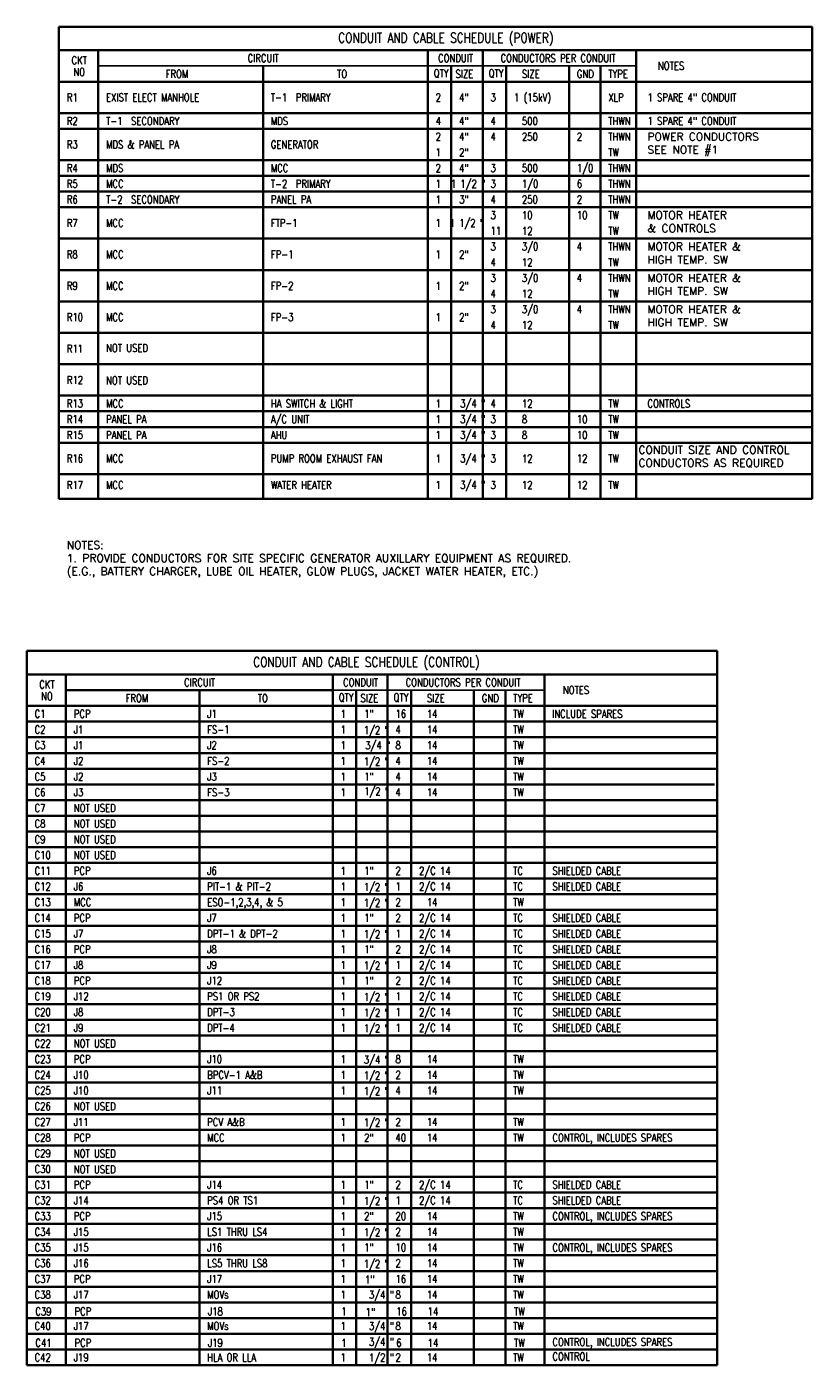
# Model space of a CAD drawing. Extents: x 2.7 to 38.4, y 17.5 to 38.9.
# Tile 2 of 2: x 25.9 to 38.4, y 17.5 to 38.9. Entities that reach past the tile are written whole.
import ezdxf
from ezdxf.enums import TextEntityAlignment as Align

# ---------------------------------------------------------------- set-up
doc = ezdxf.new("R2010")
doc.units = 0
doc.header["$MEASUREMENT"] = 0
doc.layers.add('E-Anno-Text', color=53, linetype='Continuous', lineweight=25)
doc.layers.add('E-Detl-Grph', color=33, linetype='Continuous', lineweight=35)
doc.styles.add('NOTES', font='romans.shx')

msp = doc.modelspace()

# ---------------------------------------------------------------- linework, layer by layer
at = {"layer": 'E-Anno-Text'}
for p, q in [((27.049, 38.233), (32.299, 38.233)), ((32.299, 38.233), (33.174, 38.233)), ((33.174, 38.233), (35.619, 38.233)), ((26.424, 32.233), (38.424, 32.233)), ((30.785, 28.291), (31.66, 28.291)), ((31.66, 28.291), (34.16, 28.291))]:
    msp.add_line(p, q, dxfattribs=at)
at = {"layer": 'E-Detl-Grph'}
for p, q in [((38.424, 38.858), (26.424, 38.858)), ((26.424, 38.858), (26.424, 31.34)), ((38.424, 31.34), (38.424, 38.858)), ((26.424, 38.483), (38.424, 38.483)), ((27.049, 38.483), (27.049, 31.34)), ((32.299, 38.483), (32.299, 31.34)), ((33.174, 38.483), (33.174, 31.34)), ((35.619, 31.34), (35.619, 38.483)), ((29.674, 38.233), (29.674, 31.34)), ((32.674, 38.233), (32.674, 31.34)), ((33.549, 38.233), (33.549, 31.34)), ((34.549, 38.233), (34.549, 31.34)), ((35.049, 38.233), (35.049, 31.34)), ((26.424, 37.983), (38.424, 37.983)), ((26.424, 37.483), (38.424, 37.483)), ((26.424, 37.233), (38.424, 37.233)), ((26.424, 36.733), (38.424, 36.733)), ((26.424, 36.483), (38.382, 36.483)), ((26.424, 36.233), (38.424, 36.233)), ((26.424, 35.983), (38.424, 35.983)), ((26.424, 35.483), (38.424, 35.483)), ((26.424, 34.983), (38.424, 34.983)), ((26.424, 34.483), (38.424, 34.483)), ((26.424, 33.983), (38.424, 33.983)), ((26.424, 33.483), (38.424, 33.483)), ((26.424, 32.983), (38.424, 32.983)), ((26.424, 32.733), (38.424, 32.733)), ((26.424, 32.483), (38.424, 32.483)), ((26.424, 32.233), (38.424, 32.233)), ((26.424, 31.733), (38.424, 31.733)), ((26.424, 31.34), (38.424, 31.34)), ((36.91, 28.916), (25.91, 28.916)), ((25.91, 28.916), (25.91, 17.541)), ((36.91, 17.541), (36.91, 28.916)), ((25.91, 28.541), (36.91, 28.541)), ((26.535, 28.541), (26.535, 17.541)), ((30.785, 28.541), (30.785, 17.541)), ((31.66, 28.541), (31.66, 17.541)), ((34.16, 17.541), (34.16, 28.541)), ((26.535, 28.291), (30.785, 28.291)), ((28.66, 28.291), (28.66, 17.541)), ((31.16, 28.291), (31.16, 17.541)), ((32.035, 28.291), (32.035, 17.541)), ((33.035, 28.291), (33.035, 17.541)), ((33.535, 28.291), (33.535, 17.541)), ((25.91, 28.041), (36.91, 28.041)), ((25.91, 27.791), (36.91, 27.791)), ((25.91, 27.541), (36.91, 27.541)), ((25.91, 27.291), (36.91, 27.291)), ((25.91, 27.041), (36.91, 27.041)), ((25.91, 26.791), (36.868, 26.791)), ((25.91, 26.541), (36.91, 26.541)), ((25.91, 26.291), (36.91, 26.291)), ((25.91, 26.041), (36.91, 26.041)), ((25.91, 25.791), (36.91, 25.791)), ((25.91, 25.541), (36.91, 25.541)), ((25.91, 25.291), (36.91, 25.291)), ((25.91, 25.041), (36.91, 25.041)), ((25.91, 24.791), (36.91, 24.791)), ((25.91, 24.541), (36.91, 24.541)), ((25.91, 24.291), (36.91, 24.291)), ((25.91, 24.041), (36.91, 24.041)), ((25.91, 23.791), (36.91, 23.791)), ((25.91, 23.541), (36.91, 23.541)), ((25.91, 23.291), (36.91, 23.291)), ((25.91, 23.041), (36.91, 23.041)), ((25.91, 22.791), (36.91, 22.791)), ((25.91, 22.541), (36.91, 22.541)), ((25.91, 22.291), (36.91, 22.291)), ((25.91, 22.041), (36.91, 22.041)), ((25.91, 21.791), (36.91, 21.791)), ((25.91, 21.541), (36.91, 21.541)), ((25.91, 21.291), (36.91, 21.291)), ((25.91, 21.041), (36.91, 21.041)), ((25.91, 20.791), (36.91, 20.791)), ((25.91, 20.541), (36.91, 20.541)), ((25.91, 20.291), (36.91, 20.291)), ((25.91, 20.041), (36.91, 20.041)), ((25.91, 19.791), (36.91, 19.791)), ((25.91, 19.541), (36.91, 19.541)), ((25.91, 19.291), (36.91, 19.291)), ((25.91, 19.041), (36.91, 19.041)), ((25.91, 18.791), (36.91, 18.791)), ((25.91, 18.541), (36.91, 18.541)), ((25.91, 18.291), (36.91, 18.291)), ((25.91, 18.041), (36.91, 18.041)), ((25.91, 17.791), (36.91, 17.791)), ((25.91, 17.541), (36.91, 17.541))]:
    msp.add_line(p, q, dxfattribs=at)

# ---------------------------------------------------------------- texts
at = {"layer": 'E-Anno-Text', "style": 'NOTES', "width": 0.788967}
for s, height, p in [('CONDUIT AND CABLE SCHEDULE (POWER)', 0.15625, (32.588, 38.682)), ('CKT', 0.125, (26.746, 38.324)), ('CIRCUIT', 0.125, (29.676, 38.357)), ('CONDUIT', 0.125, (32.742, 38.357)), ('CONDUCTORS PER CONDUIT', 0.125, (34.374, 38.357)), ('NO', 0.125, (26.746, 38.137)), ('FROM', 0.125, (28.304, 38.107)), ('TO', 0.125, (30.934, 38.107)), ('QTY', 0.125, (32.512, 38.117)), ('QTY', 0.125, (33.387, 38.117)), ('NOTES', 0.125, (36.175, 38.236)), ('CONDUIT AND CABLE SCHEDULE (CONTROL)', 0.15625, (31.32, 28.74)), ('CKT', 0.125, (26.232, 28.382)), ('CIRCUIT', 0.125, (28.663, 28.415)), ('CONDUIT', 0.125, (31.229, 28.415)), ('CONDUCTORS PER CONDUIT', 0.125, (32.861, 28.415)), ('NOTES', 0.125, (34.661, 28.294)), ('NO', 0.125, (26.232, 28.195)), ('FROM', 0.125, (27.665, 28.165)), ('TO', 0.125, (29.671, 28.165)), ('QTY', 0.125, (30.998, 28.176)), ('QTY', 0.125, (31.873, 28.176))]:
    msp.add_text(s, height=height, dxfattribs=at).set_placement(p, align=Align.MIDDLE_CENTER)
for s, p in [('SIZE', (32.741, 38.107)), ('SIZE', (33.799, 38.107)), ('GND', (34.674, 38.107)), ('TYPE', (35.174, 38.107)), ('R1', (26.549, 37.732)), ('EXIST ELECT MANHOLE', (27.174, 37.732)), ('T-1  PRIMARY', (29.799, 37.732)), ('2', (32.424, 37.732)), ('4"', (32.799, 37.732)), ('3', (33.299, 37.732)), ('1 (15kV)', (33.674, 37.732)), ('XLP', (35.174, 37.732)), ('1 SPARE 4" CONDUIT', (35.799, 37.732)), ('R2', (26.549, 37.357)), ('T-1  SECONDARY', (27.174, 37.357)), ('MDS', (29.799, 37.357)), ('4', (32.424, 37.357)), ('4"', (32.799, 37.357)), ('4', (33.299, 37.357)), ('500', (33.799, 37.357)), ('THWN', (35.174, 37.357)), ('1 SPARE 4" CONDUIT', (35.799, 37.357)), ('2', (32.424, 37.107)), ('4"', (32.799, 37.107)), ('4', (33.299, 37.107)), ('250', (33.799, 37.107)), ('2', (34.674, 37.107)), ('THWN', (35.174, 37.107)), ('R3', (26.549, 36.982)), ('MDS & PANEL PA', (27.174, 36.982)), ('GENERATOR', (29.799, 36.982)), ('1', (32.424, 36.857)), ('2"', (32.799, 36.857)), ('TW', (35.174, 36.857)), ('R4', (26.549, 36.607)), ('MDS', (27.174, 36.607)), ('MCC', (29.799, 36.607)), ('2', (32.424, 36.607)), ('4"', (32.799, 36.607)), ('3', (33.299, 36.607)), ('500', (33.799, 36.607)), ('1/0', (34.674, 36.607)), ('THWN', (35.174, 36.607)), ('R5', (26.549, 36.357)), ('MCC', (27.174, 36.357)), ('T-2  PRIMARY', (29.799, 36.357)), ('1', (32.424, 36.357)), ('1 1/2 "', (32.666, 36.357)), ('3', (33.299, 36.357)), ('1/0', (33.799, 36.357)), ('6', (34.674, 36.357)), ('THWN', (35.174, 36.357)), ('R6', (26.549, 36.107)), ('T-2  SECONDARY', (27.174, 36.107)), ('PANEL PA', (29.799, 36.107)), ('1', (32.424, 36.107)), ('3"', (32.799, 36.107)), ('4', (33.299, 36.107)), ('250', (33.799, 36.107)), ('2', (34.674, 36.107)), ('THWN', (35.174, 36.107)), ('3', (33.299, 35.857)), ('10', (33.799, 35.857)), ('10', (34.674, 35.857)), ('TW', (35.174, 35.857)), ('R7', (26.549, 35.732)), ('MCC', (27.174, 35.732)), ('FTP-1', (29.799, 35.732)), ('1', (32.424, 35.732)), ('1 1/2 "', (32.646, 35.732)), ('11', (33.299, 35.607)), ('12', (33.799, 35.607)), ('TW', (35.174, 35.607)), ('3', (33.299, 35.357)), ('3/0', (33.799, 35.357)), ('4', (34.674, 35.357)), ('THWN', (35.174, 35.357)), ('R8', (26.549, 35.232)), ('MCC', (27.174, 35.232)), ('FP-1', (29.799, 35.232)), ('1', (32.424, 35.232)), ('2"', (32.799, 35.232)), ('4', (33.299, 35.107)), ('12', (33.799, 35.107)), ('TW', (35.174, 35.107)), ('R9', (26.549, 34.732)), ('MCC', (27.174, 34.732)), ('FP-2', (29.799, 34.732)), ('1', (32.424, 34.732)), ('2"', (32.799, 34.732)), ('3', (33.299, 34.857)), ('3/0', (33.799, 34.857)), ('4', (34.674, 34.857)), ('THWN', (35.174, 34.857)), ('4', (33.299, 34.607)), ('12', (33.799, 34.607)), ('TW', (35.174, 34.607)), ('3', (33.299, 34.357)), ('3/0', (33.799, 34.357)), ('4', (34.674, 34.357)), ('THWN', (35.174, 34.357)), ('R10', (26.549, 34.232)), ('MCC', (27.174, 34.232)), ('FP-3', (29.799, 34.232)), ('1', (32.424, 34.232)), ('2"', (32.799, 34.232)), ('4', (33.299, 34.107)), ('12', (33.799, 34.107)), ('TW', (35.174, 34.107)), ('R11', (26.549, 33.732)), ('R12', (26.549, 33.232)), ('R13', (26.549, 32.857)), ('MCC', (27.174, 32.857)), ('HA SWITCH & LIGHT', (29.799, 32.857)), ('1', (32.424, 32.857)), ('   3/4 "', (32.594, 32.857)), ('4', (33.299, 32.857)), ('12', (33.799, 32.857)), ('TW', (35.174, 32.857)), ('CONTROLS', (35.799, 32.857)), ('R14', (26.549, 32.607)), ('PANEL PA', (27.174, 32.607)), ('A/C UNIT', (29.799, 32.607)), ('1', (32.424, 32.607)), ('   3/4 "', (32.594, 32.607)), ('3', (33.299, 32.607)), ('8', (33.799, 32.607)), ('10', (34.674, 32.607)), ('TW', (35.174, 32.607)), ('R15', (26.549, 32.357)), ('PANEL PA', (27.174, 32.357)), ('AHU', (29.799, 32.357)), ('1', (32.424, 32.357)), ('   3/4 "', (32.594, 32.357)), ('3', (33.299, 32.357)), ('8', (33.799, 32.357)), ('10', (34.674, 32.357)), ('TW', (35.174, 32.357)), ('R16', (26.549, 31.982)), ('MCC', (27.174, 31.982)), ('PUMP ROOM EXHAUST FAN', (29.799, 31.982)), ('1', (32.424, 31.982)), ('   3/4 "', (32.594, 31.982)), ('3', (33.299, 31.982)), ('12', (33.799, 31.982)), ('12', (34.674, 31.982)), ('TW', (35.174, 31.982)), ('R17', (26.549, 31.56)), ('MCC', (27.174, 31.56)), ('WATER HEATER', (29.799, 31.56)), ('1', (32.424, 31.56)), ('   3/4 "', (32.594, 31.561)), ('3', (33.299, 31.56)), ('12', (33.799, 31.56)), ('12', (34.674, 31.56)), ('TW', (35.174, 31.56)), ('SIZE', (31.227, 28.165)), ('SIZE', (32.285, 28.165)), ('GND', (33.16, 28.165)), ('TYPE', (33.66, 28.165)), ('C1', (26.035, 27.915)), ('PCP', (26.66, 27.915)), ('J1', (28.785, 27.915)), ('1', (30.91, 27.915)), ('1"', (31.285, 27.915)), ('16', (31.785, 27.915)), ('14', (32.285, 27.915)), ('TW', (33.66, 27.915)), ('INCLUDE SPARES', (34.281, 27.915)), ('C2', (26.035, 27.665)), ('J1', (26.66, 27.665)), ('FS-1', (28.785, 27.665)), ('1', (30.91, 27.665)), ('   1/2 "', (31.059, 27.656)), ('4', (31.785, 27.665)), ('14', (32.285, 27.665)), ('TW', (33.66, 27.665)), ('C3', (26.035, 27.415)), ('J1', (26.66, 27.415)), ('J2', (28.785, 27.415)), ('1', (30.91, 27.415)), ('   3/4 "', (31.081, 27.414)), ('8', (31.785, 27.415)), ('14', (32.285, 27.415)), ('TW', (33.66, 27.415)), ('C4', (26.035, 27.165)), ('J2', (26.66, 27.165)), ('FS-2', (28.785, 27.165)), ('1', (30.91, 27.165)), ('   1/2 "', (31.059, 27.156)), ('4', (31.785, 27.165)), ('14', (32.285, 27.165)), ('TW', (33.66, 27.165)), ('C5', (26.035, 26.915)), ('J2', (26.66, 26.915)), ('J3', (28.785, 26.915)), ('1', (30.91, 26.915)), ('1"', (31.285, 26.915)), ('4', (31.785, 26.915)), ('14', (32.285, 26.915)), ('TW', (33.66, 26.915)), ('C6', (26.035, 26.665)), ('J3', (26.66, 26.665)), ('FS-3', (28.785, 26.665)), ('1', (30.91, 26.665)), ('   1/2 "', (31.064, 26.68)), ('4', (31.785, 26.665)), ('14', (32.285, 26.665)), ('TW', (33.66, 26.665)), ('C7', (26.035, 26.415)), ('NOT USED', (26.66, 26.415)), ('C8', (26.035, 26.165)), ('C9', (26.035, 25.915)), ('C10', (26.035, 25.665)), ('C11', (26.035, 25.415)), ('PCP', (26.66, 25.415)), ('J6', (28.785, 25.415)), ('1', (30.91, 25.415)), ('1"', (31.285, 25.415)), ('2', (31.785, 25.415)), ('2/C 14', (32.16, 25.415)), ('TC', (33.66, 25.415)), ('SHIELDED CABLE', (34.285, 25.415)), ('C12', (26.035, 25.165)), ('J6', (26.66, 25.165)), ('PIT-1 & PIT-2', (28.785, 25.165)), ('1', (30.91, 25.165)), ('   1/2 "', (31.059, 25.156)), ('1', (31.785, 25.165)), ('2/C 14', (32.16, 25.165)), ('TC', (33.66, 25.165)), ('SHIELDED CABLE', (34.285, 25.165)), ('C13', (26.035, 24.915)), ('MCC', (26.66, 24.915)), ('ESO-1,2,3,4, & 5', (28.785, 24.915)), ('1', (30.91, 24.915)), ('   1/2 "', (31.059, 24.906)), ('2', (31.785, 24.915)), ('14', (32.285, 24.915)), ('TW', (33.66, 24.915)), ('C14', (26.035, 24.665)), ('PCP', (26.66, 24.665)), ('J7', (28.785, 24.665)), ('1', (30.91, 24.665)), ('1"', (31.285, 24.665)), ('2', (31.785, 24.665)), ('2/C 14', (32.16, 24.665)), ('TC', (33.66, 24.665)), ('SHIELDED CABLE', (34.285, 24.665)), ('C15', (26.035, 24.415)), ('J7', (26.66, 24.415)), ('DPT-1 & DPT-2', (28.785, 24.415)), ('1', (30.91, 24.415)), ('   1/2 "', (31.059, 24.406)), ('1', (31.785, 24.415)), ('2/C 14', (32.16, 24.415)), ('TC', (33.66, 24.415)), ('SHIELDED CABLE', (34.285, 24.415)), ('C16', (26.035, 24.165)), ('PCP', (26.66, 24.165)), ('J8', (28.785, 24.165)), ('1', (30.91, 24.165)), ('1"', (31.285, 24.165)), ('2', (31.785, 24.165)), ('2/C 14', (32.16, 24.165)), ('TC', (33.66, 24.165)), ('SHIELDED CABLE', (34.285, 24.165)), ('C17', (26.035, 23.915)), ('J8', (26.66, 23.915)), ('J9', (28.785, 23.915)), ('1', (30.91, 23.915)), ('   1/2 "', (31.059, 23.906)), ('1', (31.785, 23.915)), ('2/C 14', (32.16, 23.915)), ('TC', (33.66, 23.915)), ('SHIELDED CABLE', (34.285, 23.915)), ('C18', (26.035, 23.665)), ('PCP', (26.66, 23.665)), ('J12', (28.785, 23.665)), ('1', (30.91, 23.665)), ('1"', (31.285, 23.665)), ('2', (31.785, 23.665)), ('2/C 14', (32.16, 23.665)), ('TC', (33.66, 23.665)), ('SHIELDED CABLE', (34.285, 23.665)), ('C19', (26.035, 23.415)), ('J12', (26.66, 23.415)), ('PS1 OR PS2', (28.785, 23.415)), ('1', (30.91, 23.415)), ('1', (30.91, 23.415)), ('   1/2 "', (31.059, 23.406)), ('1', (31.785, 23.415)), ('2/C 14', (32.16, 23.415)), ('TC', (33.66, 23.415)), ('SHIELDED CABLE', (34.285, 23.415)), ('2/C 14', (32.16, 23.165)), ('C20', (26.035, 23.165)), ('J8', (26.66, 23.165)), ('DPT-3', (28.785, 23.165)), ('1', (30.91, 23.165)), ('   1/2 "', (31.059, 23.156)), ('1', (31.785, 23.165)), ('TC', (33.66, 23.165)), ('SHIELDED CABLE', (34.285, 23.165)), ('C21', (26.035, 22.915)), ('J9', (26.66, 22.915)), ('DPT-4', (28.785, 22.915)), ('1', (30.91, 22.915)), ('   1/2 "', (31.059, 22.906)), ('1', (31.785, 22.915)), ('2/C 14', (32.16, 22.915)), ('TC', (33.66, 22.915)), ('SHIELDED CABLE', (34.285, 22.915)), ('C22', (26.035, 22.665)), ('NOT USED', (26.66, 22.665)), ('C23', (26.035, 22.415)), ('PCP', (26.66, 22.415)), ('J10', (28.785, 22.415)), ('1', (30.91, 22.415)), ('   3/4 "', (31.059, 22.406)), ('8', (31.785, 22.415)), ('14', (32.285, 22.415)), ('TW', (33.66, 22.415)), ('C24', (26.035, 22.165)), ('J10', (26.66, 22.165)), ('BPCV-1 A&B', (28.785, 22.165)), ('1', (30.91, 22.165)), ('   1/2 "', (31.059, 22.156)), ('2', (31.785, 22.165)), ('14', (32.285, 22.165)), ('TW', (33.66, 22.165)), ('C25', (26.035, 21.915)), ('J10', (26.66, 21.915)), ('J11', (28.785, 21.915)), ('1', (30.91, 21.915)), ('   1/2 "', (31.059, 21.906)), ('4', (31.785, 21.915)), ('14', (32.285, 21.915)), ('TW', (33.66, 21.915)), ('C26', (26.035, 21.665)), ('C27', (26.035, 21.415)), ('J11', (26.66, 21.415)), ('PCV A&B', (28.785, 21.415)), ('1', (30.91, 21.415)), ('   1/2 "', (31.059, 21.406)), ('2', (31.785, 21.415)), ('14', (32.285, 21.415)), ('TW', (33.66, 21.415)), ('C28', (26.035, 21.165)), ('PCP', (26.66, 21.165)), ('MCC', (28.785, 21.165)), ('1', (30.91, 21.165)), ('2"', (31.285, 21.165)), ('40', (31.785, 21.165)), ('14', (32.285, 21.165)), ('TW', (33.66, 21.165)), ('CONTROL, INCLUDES SPARES', (34.285, 21.165)), ('C29', (26.035, 20.915)), ('C30', (26.035, 20.665)), ('C31', (26.035, 20.415)), ('PCP', (26.66, 20.415)), ('J14', (28.785, 20.415)), ('1', (30.91, 20.415)), ('1"', (31.285, 20.415)), ('2', (31.785, 20.415)), ('2/C 14', (32.16, 20.415)), ('TC', (33.66, 20.415)), ('SHIELDED CABLE', (34.285, 20.415)), ('C32', (26.035, 20.165)), ('J14', (26.66, 20.165)), ('PS4 OR TS1', (28.785, 20.165)), ('1', (30.91, 20.165)), ('1', (30.91, 20.165)), ('   1/2 "', (31.059, 20.156)), ('1', (31.785, 20.165)), ('2/C 14', (32.16, 20.165)), ('TC', (33.66, 20.165)), ('SHIELDED CABLE', (34.285, 20.165)), ('C33', (26.035, 19.915)), ('PCP', (26.66, 19.915)), ('J15', (28.785, 19.915)), ('1', (30.91, 19.915)), ('2"', (31.285, 19.915)), ('20', (31.785, 19.915)), ('14', (32.285, 19.915)), ('TW', (33.66, 19.915)), ('CONTROL, INCLUDES SPARES', (34.285, 19.915)), ('C34', (26.035, 19.665)), ('J15', (26.66, 19.665)), ('LS1 THRU LS4', (28.785, 19.665)), ('1', (30.91, 19.665)), ('   1/2 "', (31.059, 19.656)), ('2', (31.785, 19.665)), ('14', (32.285, 19.665)), ('TW', (33.66, 19.665)), ('C35', (26.035, 19.415)), ('J15', (26.66, 19.415)), ('J16', (28.785, 19.415)), ('1', (30.91, 19.415)), ('1"', (31.285, 19.415)), ('10', (31.785, 19.415)), ('14', (32.285, 19.415)), ('TW', (33.66, 19.415)), ('CONTROL, INCLUDES SPARES', (34.285, 19.415)), ('C36', (26.035, 19.165)), ('J16', (26.66, 19.165)), ('LS5 THRU LS8', (28.785, 19.165)), ('1', (30.91, 19.165)), ('   1/2 "', (31.059, 19.156)), ('2', (31.785, 19.165)), ('14', (32.285, 19.165)), ('TW', (33.66, 19.165)), ('C37', (26.035, 18.915)), ('PCP', (26.66, 18.915)), ('J17', (28.785, 18.915)), ('1', (30.91, 18.915)), ('1"', (31.298, 18.906)), ('16', (31.785, 18.915)), ('14', (32.285, 18.915)), ('TW', (33.66, 18.915)), ('C38', (26.035, 18.665)), ('J17', (26.66, 18.665)), ('MOVs', (28.785, 18.665)), ('1', (30.91, 18.665)), ('   3/4 "', (31.142, 18.664)), ('8', (31.785, 18.665)), ('14', (32.285, 18.665)), ('TW', (33.66, 18.665)), ('C39', (26.047, 18.397)), ('PCP', (26.672, 18.397)), ('J18', (28.797, 18.397)), ('1', (30.922, 18.397)), ('1"', (31.31, 18.387)), ('16', (31.797, 18.397)), ('14', (32.297, 18.397)), ('TW', (33.672, 18.397)), ('C40', (26.035, 18.165)), ('J17', (26.66, 18.165)), ('MOVs', (28.785, 18.165)), ('1', (30.91, 18.165)), ('   3/4 "', (31.142, 18.164)), ('8', (31.785, 18.165)), ('14', (32.285, 18.165)), ('TW', (33.66, 18.165)), ('C41', (26.047, 17.897)), ('PCP', (26.672, 17.897)), ('J19', (28.797, 17.897)), ('1', (30.922, 17.897)), ('   3/4 "', (31.142, 17.914)), ('6', (31.797, 17.897)), ('14', (32.297, 17.897)), ('TW', (33.672, 17.897)), ('CONTROL, INCLUDES SPARES', (34.285, 17.91)), ('C42', (26.035, 17.665)), ('J19', (26.66, 17.665)), ('HLA OR LLA', (28.785, 17.665)), ('1', (30.91, 17.665)), ('   1/2 "', (31.142, 17.664)), ('2', (31.785, 17.665)), ('14', (32.285, 17.665)), ('TW', (33.66, 17.665)), ('CONTROL', (34.285, 17.68))]:
    msp.add_text(s, height=0.125, dxfattribs=at).set_placement(p, align=Align.MIDDLE_LEFT)
at = {"layer": 'E-Anno-Text', "char_height": 0.125, "attachment_point": 1, "style": 'NOTES'}
for s, insert, width in [('POWER CONDUCTORS SEE NOTE #1', (35.799, 37.17), 2.18088), ('MOTOR HEATER & CONTROLS', (35.799, 35.92), 1.58263), ('MOTOR HEATER & HIGH TEMP. SW', (35.799, 35.42), 2.0006), ('MOTOR HEATER & HIGH TEMP. SW', (35.799, 34.92), 2.0006), ('MOTOR HEATER & HIGH TEMP. SW', (35.799, 34.42), 2.0006), ('CONDUIT SIZE AND CONTROL CONDUCTORS AS REQUIRED', (35.656, 32.182), 3.00213), ('NOTES:\\P1. PROVIDE CONDUCTORS FOR SITE SPECIFIC GENERATOR AUXILLARY EQUIPMENT AS REQUIRED. (E.G., BATTERY CHARGER, LUBE OIL HEATER, GLOW PLUGS, JACKET WATER HEATER, ETC.)', (26.549, 30.665), 9.25)]:
    msp.add_mtext(s, dxfattribs=dict(at, insert=insert, width=width))
at = {"layer": 'E-Anno-Text', "char_height": 0.125, "attachment_point": 4, "style": 'NOTES'}
for insert in [(27.174, 33.741), (27.174, 33.225), (26.66, 26.165), (26.66, 25.915), (26.66, 25.665), (26.66, 21.663), (26.66, 20.913), (26.66, 20.661)]:
    msp.add_mtext('\\W0.788967x;NOT USED^J', dxfattribs=dict(at, insert=insert))

doc.saveas('drawing.dxf')
